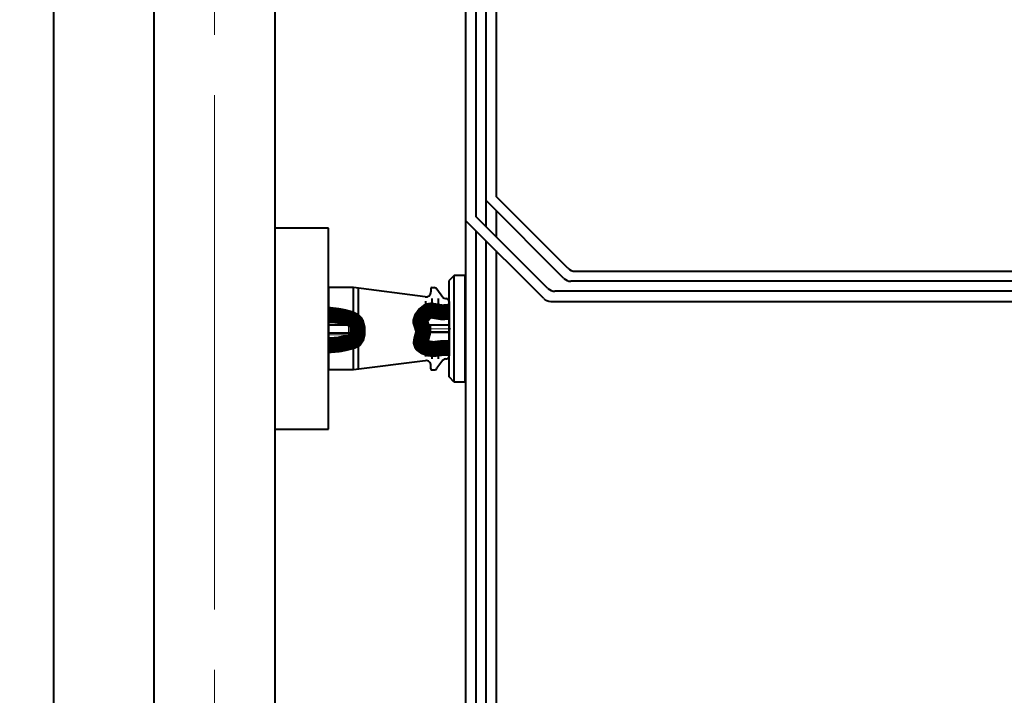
# Model space of a CAD drawing. Header units: millimetres. Extents: x 0 to 594, y 0 to 420.
# Tile 8 of 50: x 94 to 119, y 103 to 120. Entities that reach past the tile are written whole.
import ezdxf

# ---------------------------------------------------------------- set-up
doc = ezdxf.new("R2010")
doc.units = ezdxf.units.MM
for name, pattern in [('K5LT_AXLED', [17.302989, 12.802989, -1.5, 1.5, -1.5]), ('K5LT_BASIC', [0]), ('K5LT_THIN', [0])]:
    doc.linetypes.add(name, pattern=pattern)
doc.styles.add('KDIMTEXTSTYLE', font='GOST_AU.SHX', dxfattribs={"width": 0.96, "oblique": 15, "height": 5})
doc.dimstyles.new('KDIMSTYLE (0.03)', dxfattribs={"dimtxt": 5, "dimasz": 1, "dimexe": 2, "dimexo": 0, "dimgap": 1, "dimtad": 1, "dimlfac": 40, "dimtxsty": 'KDIMTEXTSTYLE', "dimsah": 1, "dimcen": 0, "dimdle": 1, "dimadec": 0, "dimazin": 0, "dimtfac": 0.667, "dimtmove": 0, "dimatfit": 3, "dimfxl": 1, "dimtvp": 1, "dimtfill": 1, "dimtolj": 1, "dimtzin": 0, "dimarcsym": 0})

# ---------------------------------------------------------------- blocks, each defined once
blk = doc.blocks.new('KDIMARROW_03')
at = {"color": 0, "linetype": 'K5LT_BASIC', "lineweight": 40}
blk.add_line((-1.061, -1.061), (1.061, 1.061), dxfattribs=at)
at = {"color": 0, "linetype": 'K5LT_THIN', "lineweight": 18}
for q in [(-1, 0), (2, 0)]:
    blk.add_line((0, 0), q, dxfattribs=at)
blk = doc.blocks.new('U232')
at = {"color": 5, "linetype": 'K5LT_BASIC', "lineweight": 40, "true_color": 0x0000ff}
for p, q in [((101.999, 114.896), (100.666, 114.896)), ((100.666, 114.896), (100.666, 109.896)), ((101.999, 109.896), (101.999, 114.896)), ((100.666, 109.896), (101.999, 109.896))]:
    blk.add_line(p, q, dxfattribs=at)

msp = doc.modelspace()

# ---------------------------------------------------------------- linework, layer by layer
at = {"color": 5, "linetype": 'K5LT_BASIC', "lineweight": 40, "true_color": 0x0000ff}
for p, q in [((95.1684, 49.12805), (95.1684, 221.62805)), ((105.41807, 79.33567), (105.4182, 151.34327)), ((105.66845, 151.09301), (105.66839, 115.18889)), ((105.91813, 114.93915), (105.91819, 150.84327)), ((106.16845, 150.59301), (106.16839, 115.68889)), ((97.6684, 52.87805), (97.6684, 135.87805)), ((100.6684, 135.87805), (100.6684, 52.87805)), ((97.6684, 52.87805), (97.6684, 133.53795)), ((97.6684, 52.87805), (97.6684, 133.53795)), ((97.6684, 52.87805), (97.6684, 133.53795)), ((107.85245, 113.65127), (105.91813, 115.5856)), ((107.95601, 113.90127), (106.16839, 115.68889)), ((106.16839, 115.33534), (106.16839, 114.68889)), ((107.35245, 113.15127), (105.41813, 115.0856)), ((107.45601, 113.40127), (105.66839, 115.18889)), ((105.66839, 114.83534), (105.66833, 79.43896)), ((105.91807, 79.83567), (105.91813, 114.5856)), ((106.16839, 114.33534), (106.16833, 79.93896)), ((105.12362, 113.7204), (104.99868, 113.59546)), ((105.12362, 113.7204), (104.99868, 113.59546)), ((105.12362, 113.7204), (104.99868, 113.59546)), ((105.12362, 113.7204), (104.99868, 113.59546)), ((105.12362, 113.7204), (104.99868, 113.59546)), ((105.12362, 113.7204), (104.99868, 113.59546)), ((105.39848, 113.7204), (105.12362, 113.7204)), ((105.39848, 113.7204), (105.12362, 113.7204)), ((105.39848, 113.7204), (105.12362, 113.7204)), ((105.41563, 113.7204), (105.12362, 113.7204)), ((105.39848, 113.7204), (105.12362, 113.7204)), ((105.39848, 113.7204), (105.12362, 113.7204)), ((105.12362, 111.07168), (105.12362, 113.7204)), ((105.12362, 111.07168), (105.12362, 113.7204)), ((105.12362, 111.07168), (105.12362, 113.7204)), ((105.12362, 111.07168), (105.12362, 113.7204)), ((105.12362, 111.07168), (105.12362, 113.7204)), ((105.12362, 111.07168), (105.12362, 113.7204)), ((105.39848, 111.07168), (105.39848, 113.7204)), ((105.39848, 111.07168), (105.39848, 113.7204)), ((105.39848, 111.07168), (105.39848, 113.7204)), ((105.39848, 111.07168), (105.39848, 113.7204)), ((105.39848, 111.07168), (105.39848, 113.7204)), ((108.13278, 113.82805), (124.8684, 113.82805)), ((101.99868, 113.42104), (101.99868, 111.37104)), ((102.62368, 113.42104), (101.99868, 113.42104)), ((101.99868, 113.42104), (101.99868, 111.37104)), ((102.62368, 113.42104), (101.99868, 113.42104)), ((101.99868, 113.42104), (101.99868, 111.37104)), ((102.62368, 113.42104), (101.99868, 113.42104)), ((101.99868, 113.42104), (101.99868, 111.37104)), ((102.62368, 113.42104), (101.99868, 113.42104)), ((101.99868, 113.42104), (101.99868, 111.37104)), ((102.62368, 113.42104), (101.99868, 113.42104)), ((101.99868, 113.42104), (101.99868, 111.37104)), ((102.62368, 113.42104), (101.99868, 113.42104)), ((104.40758, 113.18936), (102.62368, 113.42104)), ((102.62368, 112.62644), (102.62368, 113.42104)), ((104.40758, 113.18936), (102.62368, 113.42104)), ((102.62368, 112.62644), (102.62368, 113.42104)), ((104.40758, 113.18936), (102.62368, 113.42104)), ((102.62368, 112.62644), (102.62368, 113.42104)), ((104.40758, 113.18936), (102.62368, 113.42104)), ((102.62368, 112.62644), (102.62368, 113.42104)), ((104.40758, 113.18936), (102.62368, 113.42104)), ((102.62368, 112.62644), (102.62368, 113.42104)), ((104.40758, 113.18936), (102.62368, 113.42104)), ((102.62368, 112.62644), (102.62368, 113.42104)), ((102.74868, 111.38727), (102.74868, 113.4048)), ((102.74868, 111.38727), (102.74868, 113.4048)), ((102.74868, 111.38727), (102.74868, 113.4048)), ((102.74868, 111.38727), (102.74868, 113.4048)), ((102.74868, 111.38727), (102.74868, 113.4048)), ((102.74868, 111.38727), (102.74868, 113.4048)), ((104.54868, 113.39604), (104.54868, 113.31332)), ((104.54868, 113.39604), (104.54868, 113.31332)), ((104.54868, 113.39604), (104.54868, 113.31332)), ((104.54868, 113.39604), (104.54868, 113.31332)), ((104.54868, 113.39604), (104.54868, 113.31332)), ((104.54868, 113.39604), (104.54868, 113.31332)), ((104.57368, 113.42104), (104.62732, 113.42104)), ((104.57368, 113.42104), (104.62732, 113.42104)), ((104.57368, 113.42104), (104.62732, 113.42104)), ((104.57368, 113.42104), (104.62732, 113.42104)), ((104.57368, 113.42104), (104.62732, 113.42104)), ((104.57368, 113.42104), (104.62732, 113.42104)), ((104.84758, 113.17595), (104.69441, 113.37958)), ((104.84758, 113.17595), (104.69441, 113.37958)), ((104.84758, 113.17595), (104.69441, 113.37958)), ((104.84758, 113.17595), (104.69441, 113.37958)), ((104.84758, 113.17595), (104.69441, 113.37958)), ((104.84758, 113.17595), (104.69441, 113.37958)), ((104.99868, 111.19662), (104.99868, 113.59546)), ((104.99868, 111.19662), (104.99868, 113.59546)), ((104.99868, 111.19662), (104.99868, 113.59546)), ((104.99868, 111.19662), (104.99868, 113.59546)), ((104.99868, 111.19662), (104.99868, 113.59546)), ((104.99868, 111.19662), (104.99868, 113.59546)), ((124.93615, 113.57805), (108.02923, 113.57805)), ((104.57428, 113.14604), (104.57428, 112.84911)), ((104.57428, 113.14604), (104.57428, 112.84911)), ((104.57428, 113.14604), (104.57428, 112.84911)), ((104.57428, 113.14604), (104.57428, 112.84911)), ((104.57428, 113.14604), (104.57428, 112.84911)), ((104.57428, 113.14604), (104.57428, 112.84911)), ((104.72428, 113.14604), (104.72428, 112.81785)), ((104.72428, 113.14604), (104.72428, 112.81785)), ((104.72428, 113.14604), (104.72428, 112.81785)), ((104.72428, 113.14604), (104.72428, 112.81785)), ((104.72428, 113.14604), (104.72428, 112.81785)), ((104.72428, 113.14604), (104.72428, 112.81785)), ((104.90752, 113.14604), (104.92368, 113.14604)), ((104.90752, 113.14604), (104.92368, 113.14604)), ((104.90752, 113.14604), (104.92368, 113.14604)), ((104.90752, 113.14604), (104.92368, 113.14604)), ((104.90752, 113.14604), (104.92368, 113.14604)), ((104.90752, 113.14604), (104.92368, 113.14604)), ((124.93615, 113.32805), (107.63278, 113.32805)), ((104.42428, 112.80132), (104.42428, 113.08354)), ((104.42428, 112.80132), (104.42428, 113.08354)), ((104.42428, 112.80132), (104.42428, 113.08354)), ((104.42428, 112.80132), (104.42428, 113.08354)), ((104.42428, 112.80132), (104.42428, 113.08354)), ((104.42428, 112.80132), (104.42428, 113.08354)), ((104.87428, 112.95854), (104.87428, 112.807)), ((104.87428, 112.95854), (104.87428, 112.807)), ((104.87428, 112.95854), (104.87428, 112.807)), ((104.87428, 112.95854), (104.87428, 112.807)), ((104.87428, 112.95854), (104.87428, 112.807)), ((104.87428, 112.95854), (104.87428, 112.807)), ((104.99868, 111.72104), (104.99868, 113.07104)), ((104.99868, 111.72104), (104.99868, 113.07104)), ((104.99868, 111.72104), (104.99868, 113.07104)), ((104.99868, 111.72104), (104.99868, 113.07104)), ((104.99868, 111.72104), (104.99868, 113.07104)), ((104.99868, 111.72104), (104.99868, 113.07104)), ((104.99868, 113.07104), (104.99868, 111.72104)), ((104.99868, 113.07104), (104.99868, 111.72104)), ((104.99868, 113.07104), (104.99868, 111.72104)), ((104.99868, 113.07104), (104.99868, 111.72104)), ((104.99868, 113.07104), (104.99868, 111.72104)), ((104.99868, 113.07104), (104.99868, 111.72104)), ((107.52923, 113.07805), (124.8684, 113.07805)), ((101.99868, 112.49604), (102.49868, 112.49604)), ((101.99868, 112.49604), (102.49868, 112.49604)), ((101.99868, 112.49604), (102.49868, 112.49604)), ((101.99868, 112.49604), (102.49868, 112.49604)), ((101.99868, 112.49604), (102.49868, 112.49604)), ((101.99868, 112.49604), (102.49868, 112.49604)), ((102.49868, 112.49604), (102.54868, 112.49604)), ((102.49868, 112.49604), (102.54868, 112.49604)), ((102.49868, 112.49604), (102.54868, 112.49604)), ((102.49868, 112.49604), (102.54868, 112.49604)), ((102.49868, 112.49604), (102.54868, 112.49604)), ((102.49868, 112.49604), (102.54868, 112.49604)), ((102.54868, 112.29604), (102.54868, 112.49604)), ((102.54868, 112.49604), (102.62368, 112.39604)), ((102.54868, 112.29604), (102.54868, 112.49604)), ((102.54868, 112.49604), (102.62368, 112.39604)), ((102.54868, 112.29604), (102.54868, 112.49604)), ((102.54868, 112.49604), (102.62368, 112.39604)), ((102.54868, 112.29604), (102.54868, 112.49604)), ((102.54868, 112.49604), (102.62368, 112.39604)), ((102.54868, 112.29604), (102.54868, 112.49604)), ((102.54868, 112.49604), (102.62368, 112.39604)), ((102.54868, 112.29604), (102.54868, 112.49604)), ((102.54868, 112.49604), (102.62368, 112.39604)), ((102.54868, 112.29604), (102.62368, 112.39604)), ((102.54868, 112.29604), (102.62368, 112.39604)), ((102.54868, 112.29604), (102.62368, 112.39604)), ((102.54868, 112.29604), (102.62368, 112.39604)), ((102.54868, 112.29604), (102.62368, 112.39604)), ((102.54868, 112.29604), (102.62368, 112.39604)), ((104.42428, 112.39604), (104.49868, 112.48354)), ((104.42428, 112.39604), (104.49868, 112.48354)), ((104.42428, 112.39604), (104.49868, 112.48354)), ((104.42428, 112.39604), (104.49868, 112.48354)), ((104.42428, 112.39604), (104.49868, 112.48354)), ((104.42428, 112.39604), (104.49868, 112.48354)), ((104.49868, 112.30854), (104.42428, 112.39604)), ((104.49868, 112.30854), (104.42428, 112.39604)), ((104.49868, 112.30854), (104.42428, 112.39604)), ((104.49868, 112.30854), (104.42428, 112.39604)), ((104.49868, 112.30854), (104.42428, 112.39604)), ((104.49868, 112.30854), (104.42428, 112.39604)), ((104.54868, 112.48354), (104.49868, 112.48354)), ((104.49868, 112.30854), (104.49868, 112.48354)), ((104.54868, 112.48354), (104.49868, 112.48354)), ((104.49868, 112.30854), (104.49868, 112.48354)), ((104.54868, 112.48354), (104.49868, 112.48354)), ((104.49868, 112.30854), (104.49868, 112.48354)), ((104.54868, 112.48354), (104.49868, 112.48354)), ((104.49868, 112.30854), (104.49868, 112.48354)), ((104.54868, 112.48354), (104.49868, 112.48354)), ((104.49868, 112.30854), (104.49868, 112.48354)), ((104.54868, 112.48354), (104.49868, 112.48354)), ((104.49868, 112.30854), (104.49868, 112.48354)), ((104.99868, 112.48354), (104.54868, 112.48354)), ((104.99868, 112.48354), (104.54868, 112.48354)), ((104.99868, 112.48354), (104.54868, 112.48354)), ((104.99868, 112.48354), (104.54868, 112.48354)), ((104.99868, 112.48354), (104.54868, 112.48354)), ((104.99868, 112.48354), (104.54868, 112.48354)), ((101.99868, 112.29604), (102.49868, 112.29604)), ((101.99868, 112.29604), (102.49868, 112.29604)), ((101.99868, 112.29604), (102.49868, 112.29604)), ((101.99868, 112.29604), (102.49868, 112.29604)), ((101.99868, 112.29604), (102.49868, 112.29604)), ((101.99868, 112.29604), (102.49868, 112.29604)), ((102.49868, 112.29604), (102.54868, 112.29604)), ((102.49868, 112.29604), (102.54868, 112.29604)), ((102.49868, 112.29604), (102.54868, 112.29604)), ((102.49868, 112.29604), (102.54868, 112.29604)), ((102.49868, 112.29604), (102.54868, 112.29604)), ((102.49868, 112.29604), (102.54868, 112.29604)), ((104.54868, 112.30854), (104.49868, 112.30854)), ((104.54868, 112.30854), (104.49868, 112.30854)), ((104.54868, 112.30854), (104.49868, 112.30854)), ((104.54868, 112.30854), (104.49868, 112.30854)), ((104.54868, 112.30854), (104.49868, 112.30854)), ((104.54868, 112.30854), (104.49868, 112.30854)), ((104.99868, 112.30854), (104.54868, 112.30854)), ((104.99868, 112.30854), (104.54868, 112.30854)), ((104.99868, 112.30854), (104.54868, 112.30854)), ((104.99868, 112.30854), (104.54868, 112.30854)), ((104.99868, 112.30854), (104.54868, 112.30854)), ((104.99868, 112.30854), (104.54868, 112.30854)), ((102.62368, 111.37104), (102.62368, 112.09441)), ((102.62368, 111.37104), (102.62368, 112.09441)), ((102.62368, 111.37104), (102.62368, 112.09441)), ((102.62368, 111.37104), (102.62368, 112.09441)), ((102.62368, 111.37104), (102.62368, 112.09441)), ((102.62368, 111.37104), (102.62368, 112.09441)), ((104.42428, 111.70854), (104.42428, 111.92803)), ((104.42428, 111.70854), (104.42428, 111.92803)), ((104.42428, 111.70854), (104.42428, 111.92803)), ((104.42428, 111.70854), (104.42428, 111.92803)), ((104.42428, 111.70854), (104.42428, 111.92803)), ((104.42428, 111.70854), (104.42428, 111.92803)), ((104.57428, 111.89122), (104.57428, 111.64604)), ((104.57428, 111.89122), (104.57428, 111.64604)), ((104.57428, 111.89122), (104.57428, 111.64604)), ((104.57428, 111.89122), (104.57428, 111.64604)), ((104.57428, 111.89122), (104.57428, 111.64604)), ((104.57428, 111.89122), (104.57428, 111.64604)), ((104.72428, 111.90643), (104.72428, 111.64604)), ((104.72428, 111.90643), (104.72428, 111.64604)), ((104.72428, 111.90643), (104.72428, 111.64604)), ((104.72428, 111.90643), (104.72428, 111.64604)), ((104.72428, 111.90643), (104.72428, 111.64604)), ((104.72428, 111.90643), (104.72428, 111.64604)), ((104.87428, 111.91694), (104.87428, 111.83354)), ((104.87428, 111.91694), (104.87428, 111.83354)), ((104.87428, 111.91694), (104.87428, 111.83354)), ((104.87428, 111.91694), (104.87428, 111.83354)), ((104.87428, 111.91694), (104.87428, 111.83354)), ((104.87428, 111.91694), (104.87428, 111.83354)), ((104.90752, 111.64604), (104.92368, 111.64604)), ((104.90752, 111.64604), (104.92368, 111.64604)), ((104.90752, 111.64604), (104.92368, 111.64604)), ((104.90752, 111.64604), (104.92368, 111.64604)), ((104.90752, 111.64604), (104.92368, 111.64604)), ((104.90752, 111.64604), (104.92368, 111.64604)), ((104.40758, 111.60271), (102.62368, 111.37104)), ((104.40758, 111.60271), (102.62368, 111.37104)), ((104.40758, 111.60271), (102.62368, 111.37104)), ((104.40758, 111.60271), (102.62368, 111.37104)), ((104.40758, 111.60271), (102.62368, 111.37104)), ((104.40758, 111.60271), (102.62368, 111.37104)), ((104.54868, 111.39604), (104.54868, 111.47876)), ((104.54868, 111.39604), (104.54868, 111.47876)), ((104.54868, 111.39604), (104.54868, 111.47876)), ((104.54868, 111.39604), (104.54868, 111.47876)), ((104.54868, 111.39604), (104.54868, 111.47876)), ((104.54868, 111.39604), (104.54868, 111.47876)), ((104.84758, 111.61612), (104.69441, 111.4125)), ((104.84758, 111.61612), (104.69441, 111.4125)), ((104.84758, 111.61612), (104.69441, 111.4125)), ((104.84758, 111.61612), (104.69441, 111.4125)), ((104.84758, 111.61612), (104.69441, 111.4125)), ((104.84758, 111.61612), (104.69441, 111.4125)), ((102.62368, 111.37104), (101.99868, 111.37104)), ((102.62368, 111.37104), (101.99868, 111.37104)), ((102.62368, 111.37104), (101.99868, 111.37104)), ((102.62368, 111.37104), (101.99868, 111.37104)), ((102.62368, 111.37104), (101.99868, 111.37104)), ((102.62368, 111.37104), (101.99868, 111.37104)), ((104.57368, 111.37104), (104.62732, 111.37104)), ((104.57368, 111.37104), (104.62732, 111.37104)), ((104.57368, 111.37104), (104.62732, 111.37104)), ((104.57368, 111.37104), (104.62732, 111.37104)), ((104.57368, 111.37104), (104.62732, 111.37104)), ((104.57368, 111.37104), (104.62732, 111.37104)), ((105.12362, 111.07168), (104.99868, 111.19662)), ((105.12362, 111.07168), (104.99868, 111.19662)), ((105.12362, 111.07168), (104.99868, 111.19662)), ((105.12362, 111.07168), (104.99868, 111.19662)), ((105.12362, 111.07168), (104.99868, 111.19662)), ((105.12362, 111.07168), (104.99868, 111.19662)), ((105.39848, 111.07168), (105.12362, 111.07168)), ((105.39848, 111.07168), (105.12362, 111.07168)), ((105.39848, 111.07168), (105.12362, 111.07168)), ((105.39848, 111.07168), (105.12362, 111.07168)), ((105.39848, 111.07168), (105.12362, 111.07168)), ((105.41563, 111.07168), (105.12362, 111.07168))]:
    msp.add_line(p, q, dxfattribs=at)
at = {"color": 30, "linetype": 'K5LT_AXLED', "lineweight": 18, "true_color": 0xff8000}
for p, q in [((99.1684, 204.72805), (99.1684, 15.54453)), ((105.04327, 112.39604), (104.39868, 112.39604)), ((105.04327, 112.39604), (104.39868, 112.39604)), ((105.04327, 112.39604), (104.39868, 112.39604)), ((105.04327, 112.39604), (104.39868, 112.39604)), ((105.04327, 112.39604), (104.39868, 112.39604)), ((105.04327, 112.39604), (104.39868, 112.39604))]:
    msp.add_line(p, q, dxfattribs=at)
at = {"color": 5, "linetype": 'K5LT_THIN', "lineweight": 18, "true_color": 0x0000ff}
for p, q in [((101.99868, 112.54604), (102.49868, 112.54604)), ((101.99868, 112.54604), (102.49868, 112.54604)), ((101.99868, 112.54604), (102.49868, 112.54604)), ((101.99868, 112.54604), (102.49868, 112.54604)), ((101.99868, 112.54604), (102.49868, 112.54604)), ((101.99868, 112.54604), (102.49868, 112.54604)), ((102.49868, 112.54604), (102.49868, 112.24604)), ((102.49868, 112.54604), (102.49868, 112.24604)), ((102.49868, 112.54604), (102.49868, 112.24604)), ((102.49868, 112.54604), (102.49868, 112.24604)), ((102.49868, 112.54604), (102.49868, 112.24604)), ((102.49868, 112.54604), (102.49868, 112.24604)), ((104.54868, 112.49604), (104.99868, 112.49604)), ((104.54868, 112.29604), (104.54868, 112.49604)), ((104.54868, 112.49604), (104.99868, 112.49604)), ((104.54868, 112.29604), (104.54868, 112.49604)), ((104.54868, 112.49604), (104.99868, 112.49604)), ((104.54868, 112.29604), (104.54868, 112.49604)), ((104.54868, 112.49604), (104.99868, 112.49604)), ((104.54868, 112.29604), (104.54868, 112.49604)), ((104.54868, 112.49604), (104.99868, 112.49604)), ((104.54868, 112.29604), (104.54868, 112.49604)), ((104.54868, 112.49604), (104.99868, 112.49604)), ((104.54868, 112.29604), (104.54868, 112.49604)), ((102.49868, 112.24604), (101.99868, 112.24604)), ((102.49868, 112.24604), (101.99868, 112.24604)), ((102.49868, 112.24604), (101.99868, 112.24604)), ((102.49868, 112.24604), (101.99868, 112.24604)), ((102.49868, 112.24604), (101.99868, 112.24604)), ((102.49868, 112.24604), (101.99868, 112.24604)), ((104.54868, 112.29604), (104.99868, 112.29604)), ((104.54868, 112.29604), (104.99868, 112.29604)), ((104.54868, 112.29604), (104.99868, 112.29604)), ((104.54868, 112.29604), (104.99868, 112.29604)), ((104.54868, 112.29604), (104.99868, 112.29604)), ((104.54868, 112.29604), (104.99868, 112.29604))]:
    msp.add_line(p, q, dxfattribs=at)
at = {"color": 5, "linetype": 'K5LT_BASIC', "true_color": 0x0000ff, "const_width": 0.4}
for points in [[(101.99868, 111.98393), (102.26373, 112.00576), (102.44035, 112.04329), (102.58955, 112.08085), (102.66215, 112.11905), (102.70265, 112.17917), (102.72695, 112.27758), (102.7259, 112.41538), (102.69383, 112.53391), (102.68607, 112.54826), (102.63151, 112.60363), (102.53627, 112.65012), (102.38614, 112.69056), (102.24668, 112.71819), (102.01153, 112.74566), (101.99868, 112.74604)], [(101.99868, 111.98393), (102.26373, 112.00576), (102.44035, 112.04329), (102.58955, 112.08085), (102.66215, 112.11905), (102.70265, 112.17917), (102.72695, 112.27758), (102.7259, 112.41538), (102.69383, 112.53391), (102.68607, 112.54826), (102.63151, 112.60363), (102.53627, 112.65012), (102.38614, 112.69056), (102.24668, 112.71819), (102.01153, 112.74566), (101.99868, 112.74604)], [(101.99868, 111.98393), (102.26373, 112.00576), (102.44035, 112.04329), (102.58955, 112.08085), (102.66215, 112.11905), (102.70265, 112.17917), (102.72695, 112.27758), (102.7259, 112.41538), (102.69383, 112.53391), (102.68607, 112.54826), (102.63151, 112.60363), (102.53627, 112.65012), (102.38614, 112.69056), (102.24668, 112.71819), (102.01153, 112.74566), (101.99868, 112.74604)], [(101.99868, 111.98393), (102.26373, 112.00576), (102.44035, 112.04329), (102.58955, 112.08085), (102.66215, 112.11905), (102.70265, 112.17917), (102.72695, 112.27758), (102.7259, 112.41538), (102.69383, 112.53391), (102.68607, 112.54826), (102.63151, 112.60363), (102.53627, 112.65012), (102.38614, 112.69056), (102.24668, 112.71819), (102.01153, 112.74566), (101.99868, 112.74604)], [(101.99868, 111.98393), (102.26373, 112.00576), (102.44035, 112.04329), (102.58955, 112.08085), (102.66215, 112.11905), (102.70265, 112.17917), (102.72695, 112.27758), (102.7259, 112.41538), (102.69383, 112.53391), (102.68607, 112.54826), (102.63151, 112.60363), (102.53627, 112.65012), (102.38614, 112.69056), (102.24668, 112.71819), (102.01153, 112.74566), (101.99868, 112.74604)], [(101.99868, 111.98393), (102.26373, 112.00576), (102.44035, 112.04329), (102.58955, 112.08085), (102.66215, 112.11905), (102.70265, 112.17917), (102.72695, 112.27758), (102.7259, 112.41538), (102.69383, 112.53391), (102.68607, 112.54826), (102.63151, 112.60363), (102.53627, 112.65012), (102.38614, 112.69056), (102.24668, 112.71819), (102.01153, 112.74566), (101.99868, 112.74604)], [(104.99868, 111.91984), (104.80472, 111.9146), (104.63527, 111.89428), (104.51204, 111.8991), (104.39652, 111.94052), (104.31421, 112.00076), (104.3127, 112.00276), (104.29603, 112.05471), (104.30747, 112.13323), (104.35044, 112.28893), (104.35322, 112.35357), (104.32846, 112.43477), (104.28441, 112.56988), (104.28514, 112.58581), (104.31153, 112.66512), (104.3789, 112.75914), (104.47638, 112.83524), (104.48225, 112.83803), (104.55165, 112.85051), (104.65228, 112.83491), (104.82972, 112.80496), (104.99868, 112.82024)], [(104.99868, 111.91984), (104.80472, 111.9146), (104.63527, 111.89428), (104.51204, 111.8991), (104.39652, 111.94052), (104.31421, 112.00076), (104.3127, 112.00276), (104.29603, 112.05471), (104.30747, 112.13323), (104.35044, 112.28893), (104.35322, 112.35357), (104.32846, 112.43477), (104.28441, 112.56988), (104.28514, 112.58581), (104.31153, 112.66512), (104.3789, 112.75914), (104.47638, 112.83524), (104.48225, 112.83803), (104.55165, 112.85051), (104.65228, 112.83491), (104.82972, 112.80496), (104.99868, 112.82024)], [(104.99868, 111.91984), (104.80472, 111.9146), (104.63527, 111.89428), (104.51204, 111.8991), (104.39652, 111.94052), (104.31421, 112.00076), (104.3127, 112.00276), (104.29603, 112.05471), (104.30747, 112.13323), (104.35044, 112.28893), (104.35322, 112.35357), (104.32846, 112.43477), (104.28441, 112.56988), (104.28514, 112.58581), (104.31153, 112.66512), (104.3789, 112.75914), (104.47638, 112.83524), (104.48225, 112.83803), (104.55165, 112.85051), (104.65228, 112.83491), (104.82972, 112.80496), (104.99868, 112.82024)], [(104.99868, 111.91984), (104.80472, 111.9146), (104.63527, 111.89428), (104.51204, 111.8991), (104.39652, 111.94052), (104.31421, 112.00076), (104.3127, 112.00276), (104.29603, 112.05471), (104.30747, 112.13323), (104.35044, 112.28893), (104.35322, 112.35357), (104.32846, 112.43477), (104.28441, 112.56988), (104.28514, 112.58581), (104.31153, 112.66512), (104.3789, 112.75914), (104.47638, 112.83524), (104.48225, 112.83803), (104.55165, 112.85051), (104.65228, 112.83491), (104.82972, 112.80496), (104.99868, 112.82024)], [(104.99868, 111.91984), (104.80472, 111.9146), (104.63527, 111.89428), (104.51204, 111.8991), (104.39652, 111.94052), (104.31421, 112.00076), (104.3127, 112.00276), (104.29603, 112.05471), (104.30747, 112.13323), (104.35044, 112.28893), (104.35322, 112.35357), (104.32846, 112.43477), (104.28441, 112.56988), (104.28514, 112.58581), (104.31153, 112.66512), (104.3789, 112.75914), (104.47638, 112.83524), (104.48225, 112.83803), (104.55165, 112.85051), (104.65228, 112.83491), (104.82972, 112.80496), (104.99868, 112.82024)], [(104.99868, 111.91984), (104.80472, 111.9146), (104.63527, 111.89428), (104.51204, 111.8991), (104.39652, 111.94052), (104.31421, 112.00076), (104.3127, 112.00276), (104.29603, 112.05471), (104.30747, 112.13323), (104.35044, 112.28893), (104.35322, 112.35357), (104.32846, 112.43477), (104.28441, 112.56988), (104.28514, 112.58581), (104.31153, 112.66512), (104.3789, 112.75914), (104.47638, 112.83524), (104.48225, 112.83803), (104.55165, 112.85051), (104.65228, 112.83491), (104.82972, 112.80496), (104.99868, 112.82024)]]:
    msp.add_lwpolyline(points, dxfattribs=at)
at = {"color": 5, "linetype": 'K5LT_BASIC', "lineweight": 40, "true_color": 0x0000ff}
for centre, radius, start, end in [((108.13278, 114.07805), 0.25, 225, 270), ((108.13278, 114.07805), 0.25, 225, 270), ((108.13278, 114.07805), 0.25, 225, 270), ((108.13278, 114.07805), 0.25, 225, 270), ((108.13278, 114.07805), 0.25, 225, 270), ((108.13278, 114.07805), 0.25, 225, 270), ((108.02923, 113.82805), 0.25, 225, 270), ((104.57368, 113.39604), 0.025, 90, 180), ((104.57368, 113.39604), 0.025, 90, 180), ((104.57368, 113.39604), 0.025, 90, 180), ((104.57368, 113.39604), 0.025, 90, 180), ((104.57368, 113.39604), 0.025, 90, 180), ((104.57368, 113.39604), 0.025, 90, 180), ((104.57368, 113.39604), 0.025, 90, 180), ((104.57368, 113.39604), 0.025, 90, 180), ((104.57368, 113.39604), 0.025, 90, 180), ((104.57368, 113.39604), 0.025, 90, 180), ((104.57368, 113.39604), 0.025, 90, 180), ((104.57368, 113.39604), 0.025, 90, 180), ((104.62732, 113.34604), 0.075, 26.565051, 90), ((104.62732, 113.34604), 0.075, 26.565051, 90), ((104.62732, 113.34604), 0.075, 26.565051, 90), ((104.62732, 113.34604), 0.075, 26.565051, 90), ((104.62732, 113.34604), 0.075, 26.565051, 90), ((104.62732, 113.34604), 0.075, 26.565051, 90), ((107.63278, 113.57805), 0.25, 225, 270), ((107.63278, 113.57805), 0.25, 225, 270), ((107.63278, 113.57805), 0.25, 225, 270), ((107.63278, 113.57805), 0.25, 225, 270), ((107.63278, 113.57805), 0.25, 225, 270), ((107.63278, 113.57805), 0.25, 225, 270), ((104.42368, 113.31332), 0.125, 262.600405, 0), ((104.42368, 113.31332), 0.125, 262.600405, 0), ((104.42368, 113.31332), 0.125, 262.600405, 0), ((104.42368, 113.31332), 0.125, 262.600405, 0), ((104.42368, 113.31332), 0.125, 262.600405, 0), ((104.42368, 113.31332), 0.125, 262.600405, 0), ((104.90752, 113.22104), 0.075, 216.952044, 270), ((104.90752, 113.22104), 0.075, 216.952044, 270), ((104.90752, 113.22104), 0.075, 216.952044, 270), ((104.90752, 113.22104), 0.075, 216.952044, 270), ((104.90752, 113.22104), 0.075, 216.952044, 270), ((104.90752, 113.22104), 0.075, 216.952044, 270), ((104.92368, 113.07104), 0.075, 0, 90), ((104.92368, 113.07104), 0.075, 0, 90), ((104.92368, 113.07104), 0.075, 0, 90), ((104.92368, 113.07104), 0.075, 0, 90), ((104.92368, 113.07104), 0.075, 0, 90), ((104.92368, 113.07104), 0.075, 0, 90), ((104.92368, 113.07104), 0.075, 0, 90), ((104.92368, 113.07104), 0.075, 0, 90), ((104.92368, 113.07104), 0.075, 0, 90), ((104.92368, 113.07104), 0.075, 0, 90), ((104.92368, 113.07104), 0.075, 0, 90), ((104.92368, 113.07104), 0.075, 0, 90), ((107.52923, 113.32805), 0.25, 225, 270), ((104.90752, 111.57104), 0.075, 90, 143.047956), ((104.90752, 111.57104), 0.075, 90, 143.047956), ((104.90752, 111.57104), 0.075, 90, 143.047956), ((104.90752, 111.57104), 0.075, 90, 143.047956), ((104.90752, 111.57104), 0.075, 90, 143.047956), ((104.90752, 111.57104), 0.075, 90, 143.047956), ((104.92368, 111.72104), 0.075, 270, 0), ((104.92368, 111.72104), 0.075, 270, 0), ((104.92368, 111.72104), 0.075, 270, 0), ((104.92368, 111.72104), 0.075, 270, 0), ((104.92368, 111.72104), 0.075, 270, 0), ((104.92368, 111.72104), 0.075, 270, 0), ((104.92368, 111.72104), 0.075, 270, 0), ((104.92368, 111.72104), 0.075, 270, 0), ((104.92368, 111.72104), 0.075, 270, 0), ((104.92368, 111.72104), 0.075, 270, 0), ((104.92368, 111.72104), 0.075, 270, 0), ((104.92368, 111.72104), 0.075, 270, 0), ((104.42368, 111.47876), 0.125, 0, 97.399595), ((104.42368, 111.47876), 0.125, 0, 97.399595), ((104.42368, 111.47876), 0.125, 0, 97.399595), ((104.42368, 111.47876), 0.125, 0, 97.399595), ((104.42368, 111.47876), 0.125, 0, 97.399595), ((104.42368, 111.47876), 0.125, 0, 97.399595), ((104.57368, 111.39604), 0.025, 180, 270), ((104.57368, 111.39604), 0.025, 180, 270), ((104.57368, 111.39604), 0.025, 180, 270), ((104.57368, 111.39604), 0.025, 180, 270), ((104.57368, 111.39604), 0.025, 180, 270), ((104.57368, 111.39604), 0.025, 180, 270), ((104.62732, 111.44604), 0.075, 270, 333.434949), ((104.62732, 111.44604), 0.075, 270, 333.434949), ((104.62732, 111.44604), 0.075, 270, 333.434949), ((104.62732, 111.44604), 0.075, 270, 333.434949), ((104.62732, 111.44604), 0.075, 270, 333.434949), ((104.62732, 111.44604), 0.075, 270, 333.434949)]:
    msp.add_arc(centre, radius, start, end, dxfattribs=at)

# ---------------------------------------------------------------- block references
msp.add_blockref('U232', (0, 0))

# ---------------------------------------------------------------- dimensions: what is measured, and where the dimension line sits
at = {"color": 5, "true_color": 0x0000ff}
for base, p1, p2, location in [((70.69349, 221.62805), (95.1684, 49.12805), (95.1684, 221.62805), (70.69349, 135.62805)), ((87.84465, 205.37805), (95.1684, 49.12805), (95.1684, 205.37805), (87.84465, 127.37805)), ((81.43094, 154.12805), (114.91218, 49.12805), (94.32234, 154.12805), (81.43094, 101.12805))]:
    msp.add_linear_dim(base=base, p1=p1, p2=p2, angle=90, location=location, dimstyle='KDIMSTYLE (0.03)', override={"dimexo": 2, "dimpost": '\\H3.5;\\W0.96;\\Q15;<>', "dimblk1": 'KDIMARROW_03', "dimblk2": 'KDIMARROW_03', "dimse1": 0, "dimse2": 0, "dimclrt": 7, "dimtolj": 1}, dxfattribs=at).render()

doc.saveas('drawing.dxf')
